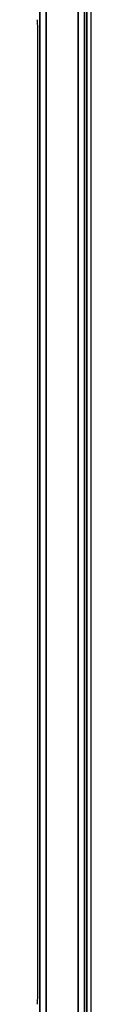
# Model space of a CAD drawing. Header units: millimetres. Extents: x -11430 to 11430, y -488 to 4365.
# Tile 59 of 92: x 1356.53 to 1360.75, y 2704.34 to 2781.85. Entities that reach past the tile are written whole.
import ezdxf

# ---------------------------------------------------------------- set-up
doc = ezdxf.new("R2010")
doc.units = ezdxf.units.MM
doc.header["$LTSCALE"] = 15
doc.layers.add('_Sichtbarkanten', color=7, linetype='Continuous', lineweight=25)
doc.layers.add('Sichtbar schmal (ISO)', color=7, linetype='Continuous', lineweight=35)

msp = doc.modelspace()

# ---------------------------------------------------------------- linework, layer by layer
at = {"layer": '_Sichtbarkanten'}
for p, q in [((1360.751, 3090.095), (1360.751, 2396.095)), ((1356.541, 2781.122), (1356.541, 2705.067))]:
    msp.add_line(p, q, dxfattribs=at)
for points, knots in [([(1356.528, 2781.85), (1356.53, 2781.836), (1356.532, 2781.806), (1356.535, 2781.718), (1356.537, 2781.665), (1356.539, 2781.536), (1356.54, 2781.465), (1356.541, 2781.301), (1356.541, 2781.213), (1356.541, 2781.122)], [-0.1169371, -0.1169371, -0.1169371, -0.1169371, -0.0817951, -0.0817951, -0.0531609, -0.0531609, -0.0271044, -0.0271044, -0.0000002, -0.0000002, -0.0000002, -0.0000002]), ([(1356.541, 2705.067), (1356.541, 2704.978), (1356.541, 2704.891), (1356.54, 2704.729), (1356.539, 2704.657), (1356.537, 2704.528), (1356.535, 2704.475), (1356.532, 2704.384), (1356.53, 2704.354), (1356.528, 2704.34)], [-0.1173444, -0.1173444, -0.1173444, -0.1173444, -0.0906276, -0.0906276, -0.0645226, -0.0645226, -0.0359136, -0.0359136, -0.0000009, -0.0000009, -0.0000009, -0.0000009])]:
    msp.add_open_spline(points, degree=3, knots=knots, dxfattribs=at)
at = {"layer": 'Sichtbar schmal (ISO)'}
for p, q in [((1356.742, 2395.763), (1356.742, 3090.426)), ((1357.242, 3090.426), (1357.242, 2395.763)), ((1359.759, 2395.745), (1359.759, 3090.444)), ((1360.259, 3090.444), (1360.259, 2395.745)), ((1360.425, 2395.579), (1360.425, 3090.61))]:
    msp.add_line(p, q, dxfattribs=at)

doc.saveas('drawing.dxf')
